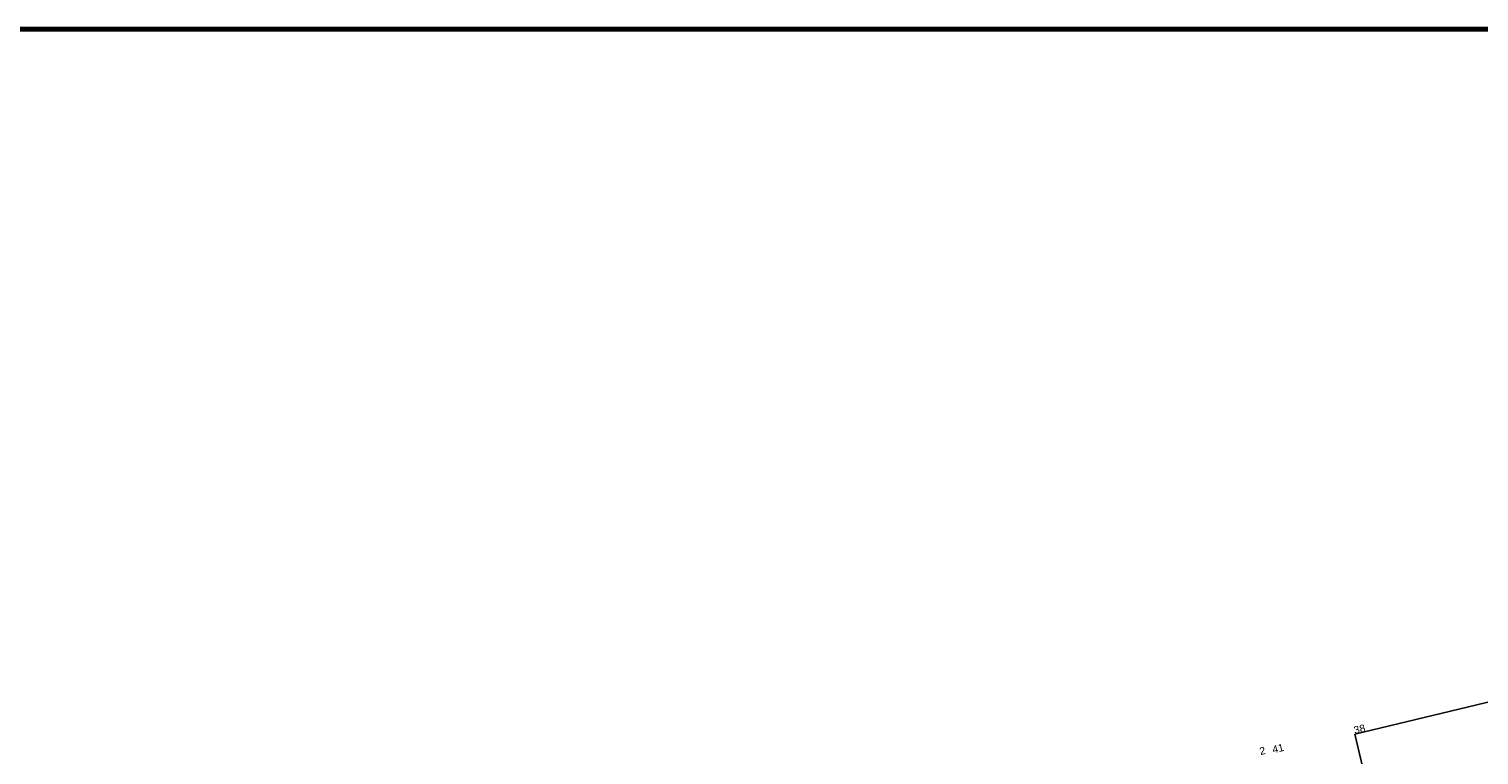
# Model space of a CAD drawing. Header units: millimetres. Extents: x -10 to 1169, y 1 to 1686.
# Tile 91 of 224: x 584 to 779, y 193 to 290. Entities that reach past the tile are written whole.
import ezdxf

# ---------------------------------------------------------------- set-up
doc = ezdxf.new("R2010")
doc.units = ezdxf.units.MM
doc.layers.add('Листы', color=7, linetype='Continuous')
doc.layers.add('УЧАСТКИ', color=7, linetype='Continuous')
doc.styles.get("Standard").update_dxf_attribs({"font": 'arial.ttf'})

msp = doc.modelspace()

# ---------------------------------------------------------------- linework, layer by layer
at = {"layer": 'Листы', "lineweight": 70, "ltscale": 200}
msp.add_lwpolyline([(1149.52969, 290.32974), (71.00347, 290.32974), (71.00347, 4.44969), (1149.52969, 4.44969)], close=True, dxfattribs=at)
at = {"layer": 'УЧАСТКИ', "color": 6, "linetype": 'Continuous', "lineweight": -2}
for p, q in [((790.08902, 202.68056), (761.91039, 195.95542)), ((790.08902, 202.68056), (761.91039, 195.95542)), ((761.91039, 195.95542), (772.93122, 150.10123)), ((761.91039, 195.95542), (772.93122, 150.10123))]:
    msp.add_line(p, q, dxfattribs=at)

# ---------------------------------------------------------------- texts
at = {"layer": 'УЧАСТКИ', "color": 6, "lineweight": -2}
for s, p in [('38', (761.91039, 195.95542)), ('3', (761.91039, 195.95542)), ('2', (749.28857, 193.13281)), ('41', (751.00175, 193.35679))]:
    msp.add_text(s, height=1, rotation=13.5022747, dxfattribs=at).set_placement(p)

doc.saveas('drawing.dxf')
